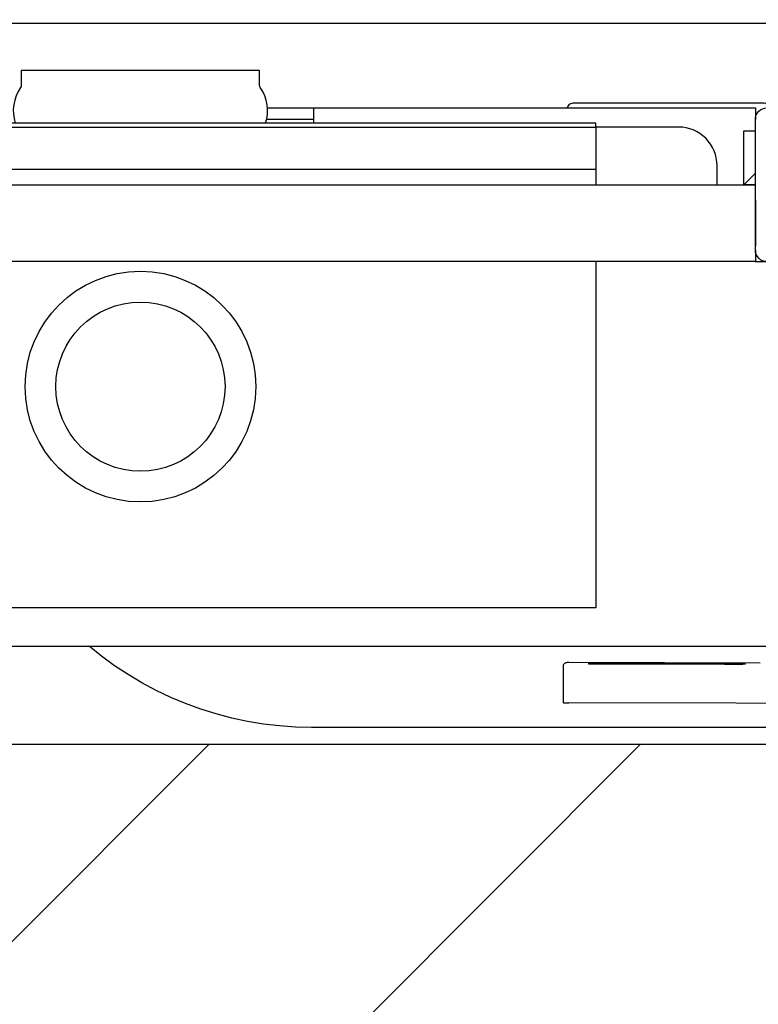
# Model space of a CAD drawing. Header units: millimetres. Extents: x 42924 to 92944, y -369470 to -179866.
# Tile 191 of 256: x 60872 to 60891, y -184030 to -184004. Entities that reach past the tile are written whole.
import ezdxf

# ---------------------------------------------------------------- set-up
doc = ezdxf.new("R2010")
doc.units = ezdxf.units.MM
doc.layers.get('0').update_dxf_attribs({"color": 8})
for name, color, linetype in [('!! 1_hatch projektowane ściany', 8, 'Continuous'), ('!! 1_PROJ Sciany', 8, 'Continuous'), ('!! 1_zabudowa GK', 8, 'Continuous')]:
    doc.layers.add(name, color=color, linetype=linetype)
doc.layers.add('!!_@ wypos sanit nd', color=8, linetype='Continuous', plot=False)
doc.layers.add('E_SAP_ZASIĘG', color=150, linetype='Continuous', plot=False)

# ---------------------------------------------------------------- blocks, each defined once
blk = doc.blocks.new('A$C4ebe9e89')
for points in [[(-0.18941, 0.17081), (-0.04454, 0.17081), (-0.04035, 0.17071), (-0.03616, 0.17042), (-0.032, 0.16993), (-0.02786, 0.16925), (-0.02376, 0.16837), (-0.0197, 0.16731), (-0.0157, 0.16606), (-0.01176, 0.16462), (-0.00789, 0.163), (-0.0041, 0.1612), (-0.0004, 0.15923), (0.0032, 0.15708), (0.00671, 0.15478), (0.0101, 0.1523), (0.01337, 0.14968)], [(-0.19839, 0.16455), (-0.11148, 0.16437)], [(-0.16124, 0.15406), (-0.11145, 0.15396), (-0.11127, 0.15396), (-0.11111, 0.15396), (-0.11099, 0.15396), (-0.11083, 0.15397), (-0.11065, 0.15401), (-0.11048, 0.15408), (-0.11033, 0.15418), (-0.1102, 0.1543), (-0.11009, 0.15445), (-0.11001, 0.15461), (-0.10996, 0.15479), (-0.10995, 0.15497), (-0.10997, 0.16396), (-0.10998, 0.16435)], [(-0.12195, 0.15427), (-0.15195, 0.15433)], [(-0.15195, 0.15423), (-0.12195, 0.15417)], [(0.16493, 0.14968), (-0.16477, 0.14968)], [(-0.11847, 0.04968), (-0.11847, 0.13968), (0.11153, 0.13968), (0.11153, 0.04968)], [(-0.16, 0.04668), (-0.16, 0.04968), (0.16, 0.04968), (0.16, 0.04668)], [(-0.16, 0.03368), (-0.16, 0.04568)], [(0.16, 0.02668), (0.157, 0.02968), (0.16, 0.02968), (-0.16, 0.02968), (-0.157, 0.02968), (-0.16, 0.02668)], [(-0.157, 0.02968), (-0.157, 0.01568), (-0.16, 0.01568)], [(0.10602, 0.02968), (0.10602, 0.0256), (-0.11847, 0.0256)], [(-0.045, 0.00968), (-0.045, 0.01368)], [(-0.03305, 0.00968), (-0.16, 0.00968), (-0.16, 0.01268)], [(-0.045, 0.01268), (-0.03283, 0.01268)]]:
    blk.add_lwpolyline(points)
for points in [[(-0.15993, 0.04968), (-0.17248, 0.04968, 0.405519), (-0.172, 0.05018), (-0.172, 0.05088, 0.414214), (-0.1725, 0.05138), (-0.1875, 0.05138, 0.414214), (-0.188, 0.05088), (-0.188, 0.05018, 0.405519), (-0.18751, 0.04968), (-0.19, 0.04968, -0.414214), (-0.2, 0.05968), (-0.2, 0.13968, -0.266001), (-0.19506, 0.1483)], [(-0.15, 0.02968), (-0.15, 0.02468, 0.414214), (-0.14, 0.01468), (-0.11847, 0.01468), (-0.11847, 0.02968)], [(-0.04, 0.01368), (-0.03255, 0.01368, 0.236962), (-0.03118, 0.00443, -0.154353), (-0.031, 0.00386), (-0.031, 0), (0.031, 0), (0.031, 0.00386, -0.154353), (0.03118, 0.00443, 0.236962), (0.03256, 0.01368), (0.04, 0.01368)], [(-0.1633, 0.00948, 0.412536), (-0.1623, 0.00848), (-0.1125, 0.00848), (-0.11221, 0.00851), (-0.11193, 0.0086), (-0.11168, 0.00873), (-0.11145, 0.00892), (-0.11126, 0.00914), (-0.11112, 0.0094), (-0.11104, 0.00968)]]:
    blk.add_lwpolyline(points, format="xyb")
blk.add_lwpolyline([(-0.2, 0.01268), (-0.2, 0.04668, -0.414214), (-0.197, 0.04968), (-0.163, 0.04968, -0.414214), (-0.16, 0.04668), (-0.16, 0.01268, -0.414214), (-0.163, 0.00968), (-0.197, 0.00968, -0.414214)], format="xyb", close=True)
blk.add_lwpolyline([(-0.11847, 0.01368), (0.11153, 0.01368), (0.11153, 0.01468), (-0.11847, 0.01468)], close=True)
for radius in [0.03, 0.022]:
    blk.add_circle((0, 0.08218), radius)
for centre, major_axis, start_param, end_param in [((-0.11148, 0.16436), (-0.0015, 0), 3.141878, 4.712682), ((-0.15195, 0.15428), (0.0055, -0.00001), 1.571085, 4.712678), ((-0.12195, 0.15422), (0.0055, -0.00001), 4.712678, 7.854271)]:
    blk.add_ellipse(centre, major_axis=major_axis, ratio=0.008726, start_param=start_param, end_param=end_param)

msp = doc.modelspace()

# ---------------------------------------------------------------- hatches: boundary and pattern name
at = {"layer": '!! 1_hatch projektowane ściany'}
h = msp.add_hatch(dxfattribs=at)
h.set_pattern_fill('ANSI31', color=256, scale=2.5)
h.set_pattern_definition([(45, (0, 13698.2005), (-5.61266008, 5.61266008), [])])
h.paths.add_polyline_path([(60824.56735, -184034.8878), (61135.43682, -184034.8878), (61135.43682, -184022.8878), (60824.56735, -184022.8878)])

# ---------------------------------------------------------------- linework, layer by layer
msp.add_lwpolyline([(60824.56735, -184034.8878), (61135.43682, -184034.8878), (61135.43682, -184022.8878), (60824.56735, -184022.8878)], close=True, dxfattribs=at)
at = {"layer": '!! 1_PROJ Sciany'}
msp.add_lwpolyline([(61135.43682, -184022.8878), (60824.56735, -184022.8878)], dxfattribs=at)
at = {"layer": '!! 1_zabudowa GK'}
msp.add_lwpolyline([(61135.43682, -184004.1378), (60824.56735, -184004.1378)], dxfattribs=at)
at = {"layer": 'E_SAP_ZASIĘG'}
msp.add_circle((61459.23087, -184571.00094), 600, dxfattribs=at)

# ---------------------------------------------------------------- block references
at = {"layer": '!!_@ wypos sanit nd', "xscale": 100, "yscale": 100, "zscale": 100, "rotation": 180}
msp.add_blockref('A$C4ebe9e89', (60874.83287, -184005.36169), dxfattribs=at)

doc.saveas('drawing.dxf')
